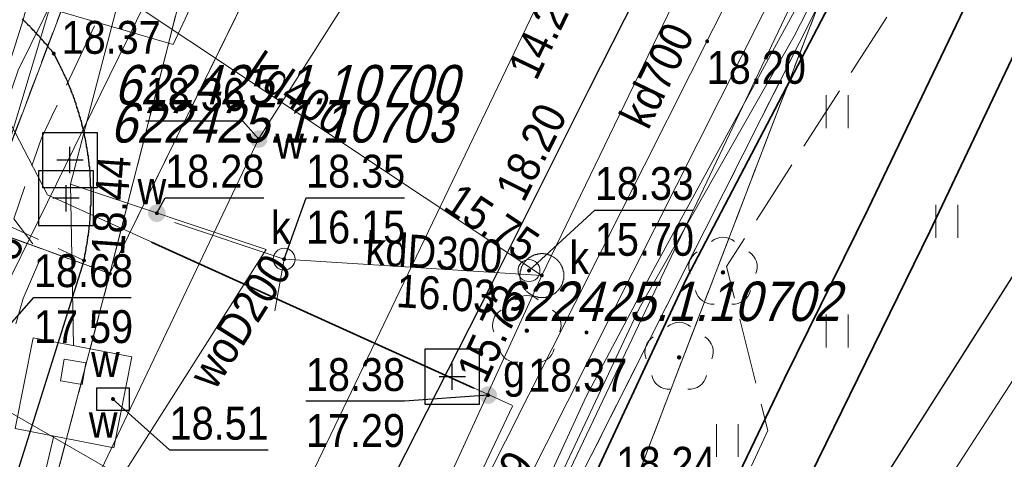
# Model space of a CAD drawing. Header units: metres. Extents: x 6530877 to 6534102, y 6042175 to 6045327.
# Tile 37 of 76: x 6532937 to 6532960, y 6044162 to 6044172. Entities that reach past the tile are written whole.
import ezdxf
from ezdxf.enums import TextEntityAlignment as Align

# ---------------------------------------------------------------- set-up
doc = ezdxf.new("R2010")
doc.units = ezdxf.units.M
doc.header["$MEASUREMENT"] = 0
for name, pattern in [('1.0_0.5', [1.5, 1, -0.5]), ('1.5_0.5', [2, 1.5, -0.5]), ('219-500', [0]), ('egug-500', [1, 0.5, -0.5])]:
    doc.linetypes.add(name, pattern=pattern)
doc.layers.get('0').update_dxf_attribs({"color": 2, "linetype": 'CONTINUOUS', "lineweight": 5})
for name, color, linetype in [('203-punkt graniczny', 7, 'CONTINUOUS'), ('218-kontur użytku gruntowego', 7, 'CONTINUOUS'), ('219-działka ewidencyjna', 7, 'CONTINUOUS'), ('chodnik', 7, 'CONTINUOUS'), ('drzewo liściaste', 7, 'CONTINUOUS'), ('jezdnia', 7, 'CONTINUOUS'), ('komora podziemna', 7, 'CONTINUOUS'), ('krawężnik', 7, 'CONTINUOUS'), ('obudowa ochronna przewodu', 7, 'CONTINUOUS'), ('ogrodzenie trwałe', 7, 'CONTINUOUS'), ('pikieta sztuczna', 7, 'CONTINUOUS'), ('pikieta sztuczna-Atr2', 7, 'CONTINUOUS'), ('przewód elektroenergetyczny podziemny', 7, 'CONTINUOUS'), ('przewód elektroenergetyczny podziemny - ob. projektowany', 7, 'CONTINUOUS'), ('przewód gazowy', 7, 'CONTINUOUS'), ('przewód kanalizacyjny', 7, 'CONTINUOUS'), ('przewód kanalizacyjny-Atr1', 7, 'CONTINUOUS'), ('przewód telekomunikacyjny podziemny', 7, 'CONTINUOUS'), ('przewód wodociągowy', 7, 'CONTINUOUS'), ('przewód wodociągowy-Atr1', 7, 'CONTINUOUS'), ('rzędna', 7, 'CONTINUOUS'), ('rzędna-Atr2', 7, 'CONTINUOUS'), ('rzędna-Atr3', 7, 'CONTINUOUS'), ('Szczegółowa osnowa geodezyjna pozioma', 7, 'CONTINUOUS'), ('Szczegółowa osnowa geodezyjna pozioma-Atr103', 7, 'CONTINUOUS'), ('trawnik', 7, 'CONTINUOUS'), ('właz do komory lub kanału - kwadratowy', 7, 'CONTINUOUS'), ('właz do komory lub kanału - kwadratowy-Atr17', 7, 'CONTINUOUS'), ('właz do komory lub kanału - okrągły', 7, 'CONTINUOUS'), ('właz do komory lub kanału - okrągły-Atr17', 7, 'CONTINUOUS'), ('właz do komory lub kanału - prostokątny', 7, 'CONTINUOUS'), ('właz do komory lub kanału - prostokątny-Atr17', 7, 'CONTINUOUS'), ('zasuwa lub zawór', 7, 'CONTINUOUS'), ('zasuwa lub zawór-Atr17', 7, 'CONTINUOUS')]:
    doc.layers.add(name, color=color, linetype=linetype)
doc.styles.get("Standard").update_dxf_attribs({"font": 'Working1250', "width": 0.75})
doc.linetypes.add('902-500', pattern='A,3.75,0,[1,ksztalty.shx,S=0.5,R=0,X=0,Y=0],3.75', length=7.5)

# ---------------------------------------------------------------- blocks, each defined once
blk = doc.blocks.new('203')
at = {"linetype": 'Continuous', "lineweight": 0}
h = blk.add_hatch(color=0, dxfattribs=at)
edge = h.paths.add_edge_path()
edge.add_arc((0, 0), 0.045, 0, 360)
blk = doc.blocks.new('PW01')
at = {"linetype": 'Continuous', "lineweight": 13}
h = blk.add_hatch(color=0, dxfattribs=at)
edge = h.paths.add_edge_path()
edge.add_arc((0, 0), 0.045, 0, 360)
blk = doc.blocks.new('OP021')
at = {"linetype": 'Continuous', "lineweight": 13}
h = blk.add_hatch(color=0, dxfattribs=at)
edge = h.paths.add_edge_path()
edge.add_arc((0, 0), 0.05, 0, 360)
at = {"color": 0, "linetype": 'Continuous', "lineweight": 13}
for centre, start, end in [((0, 0.4), 49.272, 130.728), ((-0.38, 0.124), 121.308, 202.548), ((0.38, 0.124), 337.452, 58.692), ((-0.235, -0.324), 193.221, 274.871), ((0.235, -0.324), 265.129, 346.779)]:
    blk.add_arc(centre, 0.4, start, end, dxfattribs=at)
blk = doc.blocks.new('SUPWP')
at = {"color": 0, "linetype": 'Continuous'}
blk.add_lwpolyline([(-0.375, -0.25), (0.375, -0.25), (0.375, 0.25), (-0.375, 0.25)], close=True, dxfattribs=at)
blk = doc.blocks.new('US22A')
at = {"color": 0, "linetype": 'Continuous', "lineweight": 0}
blk.add_lwpolyline([(-0.25, -0.25), (0.25, -0.25), (0.25, 0.25), (-0.25, 0.25)], close=True, dxfattribs=at)
blk = doc.blocks.new('US22')
at = {"color": 0, "linetype": 'Continuous', "lineweight": 13}
blk.add_circle((0, 0), 0.25, dxfattribs=at)
blk = doc.blocks.new('US25')
at = {"linetype": 'Continuous', "lineweight": 0}
h = blk.add_hatch(color=0, dxfattribs=at)
edge = h.paths.add_edge_path()
edge.add_arc((0, 0), 0.2, 0, 360)
blk = doc.blocks.new('TU04')
at = {"color": 0, "linetype": 'Continuous', "lineweight": 13}
for p, q in [((0, 0), (0, 0.75)), ((0.5, 0), (0.5, 0.75))]:
    blk.add_line(p, q, dxfattribs=at)
blk = doc.blocks.new('OSSP')
at = {"color": 0}
for p, q in [((-0.626, 0.625), (-0.626, -0.625)), ((-0.626, 0.625), (-0.626, -0.625)), ((0.624, 0.625), (-0.626, 0.625)), ((0.624, 0.625), (-0.626, 0.625)), ((0.624, -0.625), (0.624, 0.625)), ((0.624, -0.625), (0.624, 0.625)), ((0, -0.3), (0, 0.3)), ((0, -0.3), (0, 0.3)), ((0.3, 0), (-0.3, 0)), ((0.3, 0), (-0.3, 0)), ((-0.626, -0.625), (0.624, -0.625)), ((-0.626, -0.625), (0.624, -0.625))]:
    blk.add_line(p, q, dxfattribs=at)

msp = doc.modelspace()

# ---------------------------------------------------------------- linework, layer by layer
at = {"layer": '218-kontur użytku gruntowego', "color": 3, "linetype": 'egug-500', "lineweight": 18, "flags": 128}
for points in [[(6532939.43, 6044166.46), (6532950.42, 6044188.88)], [(6532950.42, 6044188.88), (6532939.43, 6044166.46)], [(6532942.16, 6044177.19), (6532939.43, 6044166.46)], [(6532939.43, 6044166.46), (6532942.16, 6044177.19)], [(6532939.19, 6044174.77), (6532936.46, 6044167.54)], [(6532936.46, 6044167.54), (6532939.19, 6044174.77)], [(6532955.57, 6044172.58), (6532943.1, 6044147.83)], [(6532943.1, 6044147.83), (6532955.57, 6044172.58)], [(6532945.84, 6044147.18), (6532955.57, 6044172.58)], [(6532955.57, 6044172.58), (6532945.84, 6044147.18)], [(6532936.46, 6044167.54), (6532939.43, 6044166.46)], [(6532939.43, 6044166.46), (6532936.46, 6044167.54)], [(6532939.43, 6044166.46), (6532908.53, 6044048.64)], [(6532908.53, 6044048.64), (6532939.43, 6044166.46)]]:
    msp.add_lwpolyline(points, dxfattribs=at)
at = {"layer": '219-działka ewidencyjna', "color": 3, "linetype": '219-500', "lineweight": 18, "flags": 128}
for points in [[(6532939.43, 6044166.46), (6532950.42, 6044188.88)], [(6532939.43, 6044166.46), (6532942.16, 6044177.19)], [(6532939.19, 6044174.77), (6532936.46, 6044167.54)], [(6532943.1, 6044147.83), (6532955.57, 6044172.58)], [(6532945.84, 6044147.18), (6532955.57, 6044172.58)], [(6532939.43, 6044166.46), (6532936.46, 6044167.54)], [(6532908.53, 6044048.64), (6532939.43, 6044166.46)]]:
    msp.add_lwpolyline(points, dxfattribs=at)
at = {"layer": 'chodnik', "color": 7, "linetype": '1.0_0.5', "lineweight": 18, "flags": 128}
for points in [[(6532916.26, 6044016.2), (6532912.05, 6044021.89), (6532911.4, 6044023.34), (6532912.27, 6044034.35), (6532913.21, 6044046.26), (6532918.02, 6044063.47), (6532921.56, 6044076.18), (6532926.39, 6044093.39), (6532927.15, 6044096.64), (6532928.16, 6044100.02), (6532928.45, 6044101.07), (6532933.27, 6044119.03), (6532936.58, 6044130.78), (6532938.18, 6044136.6), (6532939.13, 6044139.31), (6532943.2, 6044147.47), (6532943.65, 6044148.29), (6532944.09, 6044149.18), (6532950.01, 6044160.85), (6532952.57, 6044166.35), (6532955.81, 6044172.56), (6532956.66, 6044174.31), (6532964.69, 6044190.12)], [(6532950.35, 6044170.67), (6532948.11, 6044166.18), (6532942.31, 6044154.75), (6532941.98, 6044154.12), (6532938.06, 6044145.53), (6532934.99, 6044137.69), (6532931.91, 6044128.8)], [(6532935.53, 6044168.29), (6532938.84, 6044166.76)]]:
    msp.add_lwpolyline(points, dxfattribs=at)
at = {"layer": 'jezdnia', "color": 7, "linetype": '1.5_0.5', "lineweight": 18, "flags": 128}
msp.add_lwpolyline([(6533024.96, 6044081.83), (6533020.19, 6044084.8), (6533020.24, 6044084.89), (6533020.64, 6044085.72), (6533020.83, 6044086.27), (6533020.96, 6044087.04), (6533020.99, 6044087.7), (6533020.92, 6044088.4), (6533020.75, 6044089.12), (6533020.36, 6044089.91), (6533019.8, 6044090.76), (6533019.32, 6044091.23), (6533018.82, 6044091.67), (6533016.83, 6044092.93), (6533005.68, 6044099.97), (6532996.78, 6044105.58), (6532987.55, 6044111.41), (6532974.86, 6044119.37), (6532974.22, 6044119.7), (6532973.04, 6044119.99), (6532972.18, 6044120.03), (6532971.3, 6044119.84), (6532970.25, 6044119.51), (6532970.32, 6044119.38), (6532969.67, 6044119.01), (6532969.01, 6044118.5), (6532968.48, 6044117.88), (6532967.71, 6044116.66), (6532966.83, 6044115.27), (6532961.38, 6044118.72), (6532962.32, 6044120.26), (6532963.15, 6044121.61), (6532963.37, 6044122.22), (6532963.53, 6044122.77), (6532963.57, 6044123.62), (6532963.74, 6044123.63), (6532963.74, 6044124.33), (6532963.61, 6044125), (6532963.41, 6044125.53), (6532963.12, 6044126.09), (6532962.74, 6044126.61), (6532962.29, 6044127.03), (6532961.75, 6044127.47), (6532961.47, 6044127.67), (6532955.61, 6044131.41), (6532953.72, 6044132.6), (6532952.23, 6044133.62), (6532951.35, 6044134.4), (6532950.62, 6044135.14), (6532949.95, 6044136.01), (6532949.6, 6044136.64), (6532949.23, 6044137.57), (6532948.94, 6044138.57), (6532948.73, 6044139.57), (6532948.56, 6044140.58), (6532948.46, 6044141.69), (6532948.47, 6044146.27), (6532949.77, 6044150.48), (6532951.62, 6044153.22), (6532958.8, 6044164.51), (6532962.9, 6044170.97), (6532967.95, 6044178.89), (6532973.65, 6044187.84), (6532977.09, 6044193.29), (6532978.48, 6044195.42), (6532978.96, 6044196.18), (6532982.38, 6044193.96), (6532962.44, 6044162.85), (6532958.36, 6044156.07), (6532958.41, 6044154.75), (6532958.56, 6044150.75), (6532960.14, 6044145.78), (6532963.23, 6044142.39), (6532961.23, 6044142.7), (6532959.57, 6044142.04), (6532958.2, 6044140.86), (6532957.37, 6044139.34), (6532956.95, 6044137.28), (6532957.41, 6044135.58), (6532958.36, 6044134.42), (6532960.51, 6044132.96), (6532971.65, 6044126.06), (6532981.42, 6044120), (6532989.05, 6044115.2), (6532993.82, 6044112.22), (6533006.43, 6044104.24), (6533014.62, 6044099.08), (6533020.39, 6044095.45), (6533021.92, 6044094.47), (6533022.81, 6044094.09), (6533023.55, 6044093.93), (6533023.85, 6044093.91), (6533024.47, 6044093.88), (6533025.48, 6044093.97), (6533026.31, 6044094.28), (6533027.06, 6044094.74), (6533027.52, 6044095.09), (6533029.07, 6044097.57), (6533032.11, 6044102.44), (6533036.22, 6044099.78), (6533032.9, 6044094.47), (6533031.33, 6044091.93), (6533030.73, 6044090.94), (6533030.46, 6044090.09), (6533030.47, 6044089.27), (6533030.72, 6044088.55), (6533031.03, 6044088.08), (6533031.57, 6044087.61), (6533032.76, 6044086.87), (6533030.24, 6044082.56), (6533029.12, 6044083.16), (6533028.14, 6044083.35), (6533027.09, 6044083.3), (6533026.35, 6044083.03), (6533025.59, 6044082.52)], close=True, dxfattribs=at)
msp.add_lwpolyline([(6532950.35, 6044170.67), (6532948.11, 6044166.18), (6532942.31, 6044154.75), (6532941.98, 6044154.12), (6532938.06, 6044145.53), (6532934.99, 6044137.69), (6532931.91, 6044128.8)], dxfattribs=at)
at = {"layer": 'komora podziemna', "color": 34, "linetype": 'Continuous', "lineweight": 18, "flags": 128}
msp.add_lwpolyline([(6532949.57, 6044166.01), (6532949.56, 6044166.01), (6532949.56, 6044166), (6532949.55, 6044166), (6532949.54, 6044165.99), (6532949.53, 6044165.99), (6532949.52, 6044165.98), (6532949.51, 6044165.98), (6532949.51, 6044165.97), (6532949.5, 6044165.97), (6532949.49, 6044165.97), (6532949.48, 6044165.96), (6532949.47, 6044165.96), (6532949.46, 6044165.95), (6532949.45, 6044165.95), (6532949.44, 6044165.95), (6532949.44, 6044165.94), (6532949.43, 6044165.94), (6532949.42, 6044165.94), (6532949.41, 6044165.94), (6532949.41, 6044165.93), (6532949.4, 6044165.93), (6532949.39, 6044165.93), (6532949.38, 6044165.93), (6532949.37, 6044165.93), (6532949.36, 6044165.92), (6532949.35, 6044165.92), (6532949.34, 6044165.92), (6532949.33, 6044165.92), (6532949.32, 6044165.92), (6532949.31, 6044165.92), (6532949.3, 6044165.92), (6532949.29, 6044165.92), (6532949.28, 6044165.92), (6532949.27, 6044165.92), (6532949.26, 6044165.92), (6532949.25, 6044165.92), (6532949.24, 6044165.92), (6532949.23, 6044165.92), (6532949.22, 6044165.92), (6532949.21, 6044165.92), (6532949.2, 6044165.92), (6532949.19, 6044165.92), (6532949.18, 6044165.92), (6532949.18, 6044165.93), (6532949.17, 6044165.93), (6532949.16, 6044165.93), (6532949.15, 6044165.93), (6532949.14, 6044165.93), (6532949.13, 6044165.94), (6532949.12, 6044165.94), (6532949.11, 6044165.94), (6532949.1, 6044165.95), (6532949.09, 6044165.95), (6532949.08, 6044165.95), (6532949.08, 6044165.96), (6532949.07, 6044165.96), (6532949.06, 6044165.96), (6532949.06, 6044165.97), (6532949.05, 6044165.97), (6532949.04, 6044165.97), (6532949.03, 6044165.98), (6532949.02, 6044165.98), (6532949.02, 6044165.99), (6532949.01, 6044165.99), (6532949, 6044166), (6532948.99, 6044166), (6532948.99, 6044166.01), (6532948.98, 6044166.01), (6532948.97, 6044166.02), (6532948.96, 6044166.02), (6532948.96, 6044166.03), (6532948.95, 6044166.03), (6532948.95, 6044166.04), (6532948.94, 6044166.04), (6532948.94, 6044166.05), (6532948.93, 6044166.05), (6532948.93, 6044166.06), (6532948.92, 6044166.06), (6532948.91, 6044166.07), (6532948.9, 6044166.08), (6532948.9, 6044166.09), (6532948.89, 6044166.09), (6532948.89, 6044166.1), (6532948.88, 6044166.1), (6532948.88, 6044166.11), (6532948.87, 6044166.12), (6532948.87, 6044166.13), (6532948.86, 6044166.13), (6532948.86, 6044166.14), (6532948.85, 6044166.14), (6532948.85, 6044166.15), (6532948.84, 6044166.16), (6532948.84, 6044166.17), (6532948.83, 6044166.18), (6532948.83, 6044166.19), (6532948.82, 6044166.2), (6532948.82, 6044166.21), (6532948.82, 6044166.22), (6532948.81, 6044166.22), (6532948.81, 6044166.23), (6532948.81, 6044166.24), (6532948.8, 6044166.24), (6532948.8, 6044166.25), (6532948.8, 6044166.26), (6532948.8, 6044166.27), (6532948.79, 6044166.27), (6532948.79, 6044166.28), (6532948.79, 6044166.29), (6532948.79, 6044166.3), (6532948.79, 6044166.31), (6532948.78, 6044166.31), (6532948.78, 6044166.32), (6532948.78, 6044166.33), (6532948.78, 6044166.34), (6532948.78, 6044166.35), (6532948.78, 6044166.36), (6532948.78, 6044166.37), (6532948.77, 6044166.38), (6532948.77, 6044166.39), (6532948.77, 6044166.4), (6532948.77, 6044166.41), (6532948.77, 6044166.42), (6532948.77, 6044166.43), (6532948.77, 6044166.44), (6532948.77, 6044166.45), (6532948.77, 6044166.46), (6532948.78, 6044166.46), (6532948.78, 6044166.47), (6532948.78, 6044166.48), (6532948.78, 6044166.49), (6532948.78, 6044166.5), (6532948.78, 6044166.51), (6532948.78, 6044166.52), (6532948.79, 6044166.53), (6532948.79, 6044166.54), (6532948.79, 6044166.55), (6532948.79, 6044166.56), (6532948.8, 6044166.57), (6532948.8, 6044166.58), (6532948.8, 6044166.59), (6532948.81, 6044166.59), (6532948.81, 6044166.6), (6532948.81, 6044166.61), (6532948.81, 6044166.62), (6532948.82, 6044166.62), (6532948.82, 6044166.63), (6532948.83, 6044166.64), (6532948.83, 6044166.65), (6532948.84, 6044166.66), (6532948.84, 6044166.67), (6532948.85, 6044166.68), (6532948.85, 6044166.69), (6532948.86, 6044166.69), (6532948.86, 6044166.7), (6532948.87, 6044166.71), (6532948.88, 6044166.72), (6532948.88, 6044166.73), (6532948.89, 6044166.73), (6532948.89, 6044166.74), (6532948.9, 6044166.74), (6532948.9, 6044166.75), (6532948.91, 6044166.76), (6532948.92, 6044166.77), (6532948.93, 6044166.78), (6532948.94, 6044166.79), (6532948.95, 6044166.8), (6532948.96, 6044166.8), (6532948.96, 6044166.81), (6532948.97, 6044166.81), (6532948.97, 6044166.82), (6532948.98, 6044166.82), (6532948.99, 6044166.83), (6532949, 6044166.83), (6532949, 6044166.84), (6532949.01, 6044166.84), (6532949.02, 6044166.84), (6532949.02, 6044166.85), (6532949.03, 6044166.85), (6532949.04, 6044166.86), (6532949.05, 6044166.86), (6532949.05, 6044166.87), (6532949.06, 6044166.87), (6532949.07, 6044166.87), (6532949.08, 6044166.88), (6532949.09, 6044166.88), (6532949.1, 6044166.88), (6532949.1, 6044166.89), (6532949.11, 6044166.89), (6532949.12, 6044166.89), (6532949.13, 6044166.9), (6532949.14, 6044166.9), (6532949.15, 6044166.9), (6532949.16, 6044166.9), (6532949.17, 6044166.9), (6532949.17, 6044166.91), (6532949.18, 6044166.91), (6532949.19, 6044166.91), (6532949.2, 6044166.91), (6532949.21, 6044166.91), (6532949.22, 6044166.91), (6532949.23, 6044166.91), (6532949.24, 6044166.91), (6532949.24, 6044166.92), (6532949.25, 6044166.92), (6532949.26, 6044166.92), (6532949.27, 6044166.92), (6532949.28, 6044166.92), (6532949.29, 6044166.92), (6532949.3, 6044166.92), (6532949.31, 6044166.92), (6532949.31, 6044166.91), (6532949.32, 6044166.91), (6532949.33, 6044166.91), (6532949.34, 6044166.91), (6532949.35, 6044166.91), (6532949.36, 6044166.91), (6532949.37, 6044166.91), (6532949.38, 6044166.9), (6532949.39, 6044166.9), (6532949.4, 6044166.9), (6532949.41, 6044166.9), (6532949.42, 6044166.89), (6532949.43, 6044166.89), (6532949.44, 6044166.89), (6532949.45, 6044166.88), (6532949.46, 6044166.88), (6532949.47, 6044166.88), (6532949.48, 6044166.87), (6532949.49, 6044166.87), (6532949.49, 6044166.86), (6532949.5, 6044166.86), (6532949.51, 6044166.86), (6532949.52, 6044166.85), (6532949.53, 6044166.85), (6532949.53, 6044166.84), (6532949.54, 6044166.84), (6532949.55, 6044166.83), (6532949.56, 6044166.83), (6532949.56, 6044166.82), (6532949.57, 6044166.82), (6532949.57, 6044166.81), (6532949.58, 6044166.81), (6532949.59, 6044166.8), (6532949.6, 6044166.8), (6532949.6, 6044166.79), (6532949.61, 6044166.79), (6532949.61, 6044166.78), (6532949.62, 6044166.78), (6532949.62, 6044166.77), (6532949.63, 6044166.77), (6532949.63, 6044166.76), (6532949.64, 6044166.76), (6532949.64, 6044166.75), (6532949.65, 6044166.75), (6532949.65, 6044166.74), (6532949.66, 6044166.74), (6532949.66, 6044166.73), (6532949.67, 6044166.73), (6532949.67, 6044166.72), (6532949.68, 6044166.71), (6532949.68, 6044166.7), (6532949.69, 6044166.7), (6532949.69, 6044166.69), (6532949.7, 6044166.68), (6532949.7, 6044166.67), (6532949.71, 6044166.66), (6532949.71, 6044166.65), (6532949.72, 6044166.65), (6532949.72, 6044166.64), (6532949.73, 6044166.63), (6532949.73, 6044166.62), (6532949.73, 6044166.61), (6532949.74, 6044166.61), (6532949.74, 6044166.6), (6532949.74, 6044166.59), (6532949.74, 6044166.58), (6532949.75, 6044166.58), (6532949.75, 6044166.57), (6532949.75, 6044166.56), (6532949.75, 6044166.55), (6532949.76, 6044166.55), (6532949.76, 6044166.54), (6532949.76, 6044166.53), (6532949.76, 6044166.52), (6532949.76, 6044166.51), (6532949.77, 6044166.5), (6532949.77, 6044166.49), (6532949.77, 6044166.48), (6532949.77, 6044166.47), (6532949.77, 6044166.46), (6532949.77, 6044166.45), (6532949.77, 6044166.44), (6532949.77, 6044166.43), (6532949.77, 6044166.42), (6532949.77, 6044166.41), (6532949.77, 6044166.4), (6532949.77, 6044166.39), (6532949.77, 6044166.38), (6532949.77, 6044166.37), (6532949.77, 6044166.36), (6532949.77, 6044166.35), (6532949.77, 6044166.34), (6532949.77, 6044166.33), (6532949.76, 6044166.32), (6532949.76, 6044166.31), (6532949.76, 6044166.3), (6532949.76, 6044166.29), (6532949.75, 6044166.28), (6532949.75, 6044166.27), (6532949.75, 6044166.26), (6532949.74, 6044166.25), (6532949.74, 6044166.24), (6532949.74, 6044166.23), (6532949.73, 6044166.22), (6532949.73, 6044166.21), (6532949.73, 6044166.2), (6532949.72, 6044166.2), (6532949.72, 6044166.19), (6532949.71, 6044166.18), (6532949.71, 6044166.17), (6532949.71, 6044166.16), (6532949.7, 6044166.16), (6532949.7, 6044166.15), (6532949.69, 6044166.14), (6532949.68, 6044166.13), (6532949.68, 6044166.12), (6532949.67, 6044166.12), (6532949.67, 6044166.11), (6532949.66, 6044166.1), (6532949.65, 6044166.09), (6532949.65, 6044166.08), (6532949.64, 6044166.08), (6532949.64, 6044166.07), (6532949.63, 6044166.07), (6532949.63, 6044166.06), (6532949.62, 6044166.06), (6532949.61, 6044166.05), (6532949.61, 6044166.04), (6532949.6, 6044166.04), (6532949.6, 6044166.03), (6532949.59, 6044166.03), (6532949.58, 6044166.02)], close=True, dxfattribs=at)
at = {"layer": 'krawężnik', "color": 7, "linetype": 'Continuous', "lineweight": 25, "flags": 128}
for points in [[(6532950.35, 6044170.67), (6532954.65, 6044179.16), (6532955.2, 6044180.32), (6532959.09, 6044188.05), (6532961.42, 6044192.94), (6532967.27, 6044204.1), (6532968.16, 6044206.14)], [(6532978.96, 6044196.18), (6532978.48, 6044195.42), (6532977.09, 6044193.29), (6532973.65, 6044187.84), (6532967.95, 6044178.89), (6532962.9, 6044170.97), (6532958.8, 6044164.51), (6532951.62, 6044153.22)], [(6532938.15, 6044171.48), (6532938.14, 6044171.5), (6532938.12, 6044171.52), (6532938.11, 6044171.54), (6532938.09, 6044171.56), (6532938.07, 6044171.57), (6532938.06, 6044171.59), (6532938.04, 6044171.61), (6532938.03, 6044171.63), (6532938.01, 6044171.65), (6532938, 6044171.67), (6532937.98, 6044171.69), (6532937.97, 6044171.7), (6532937.95, 6044171.72), (6532937.93, 6044171.74), (6532937.92, 6044171.76), (6532937.9, 6044171.78), (6532937.89, 6044171.8), (6532937.87, 6044171.81), (6532937.85, 6044171.83), (6532937.84, 6044171.85), (6532937.82, 6044171.87), (6532937.81, 6044171.89), (6532937.79, 6044171.9), (6532937.77, 6044171.92), (6532937.76, 6044171.94), (6532937.74, 6044171.96), (6532937.72, 6044171.97), (6532937.71, 6044171.99), (6532937.69, 6044172.01), (6532937.67, 6044172.03), (6532937.66, 6044172.04), (6532937.64, 6044172.06), (6532937.62, 6044172.08), (6532937.61, 6044172.1), (6532937.59, 6044172.11), (6532937.57, 6044172.13), (6532937.55, 6044172.15), (6532937.54, 6044172.17), (6532937.52, 6044172.18), (6532937.5, 6044172.2), (6532937.49, 6044172.22), (6532937.47, 6044172.23), (6532937.45, 6044172.25), (6532937.43, 6044172.27)], [(6532938.84, 6044166.76), (6532938.84, 6044166.79), (6532938.85, 6044166.81), (6532938.85, 6044166.83), (6532938.86, 6044166.85), (6532938.86, 6044166.88), (6532938.86, 6044166.9), (6532938.87, 6044166.92), (6532938.87, 6044166.95), (6532938.88, 6044166.97), (6532938.88, 6044166.99), (6532938.89, 6044167.01), (6532938.89, 6044167.04), (6532938.89, 6044167.06), (6532938.9, 6044167.08), (6532938.9, 6044167.1), (6532938.91, 6044167.13), (6532938.91, 6044167.15), (6532938.91, 6044167.17), (6532938.92, 6044167.19), (6532938.92, 6044167.22), (6532938.92, 6044167.24), (6532938.93, 6044167.26), (6532938.93, 6044167.29), (6532938.93, 6044167.31), (6532938.94, 6044167.33), (6532938.94, 6044167.35), (6532938.94, 6044167.38), (6532938.95, 6044167.4), (6532938.95, 6044167.42), (6532938.95, 6044167.45), (6532938.96, 6044167.47), (6532938.96, 6044167.49), (6532938.96, 6044167.52), (6532938.96, 6044167.54), (6532938.97, 6044167.56), (6532938.97, 6044167.58), (6532938.97, 6044167.61), (6532938.97, 6044167.63), (6532938.97, 6044167.65), (6532938.98, 6044167.68), (6532938.98, 6044167.7), (6532938.98, 6044167.72), (6532938.98, 6044167.74), (6532938.98, 6044167.77), (6532938.98, 6044167.79), (6532938.99, 6044167.81), (6532938.99, 6044167.84), (6532938.99, 6044167.86), (6532938.99, 6044167.88), (6532938.99, 6044167.91), (6532938.99, 6044167.93), (6532938.99, 6044167.95), (6532938.99, 6044167.98), (6532938.99, 6044168), (6532939, 6044168.02), (6532939, 6044168.04), (6532939, 6044168.07), (6532939, 6044168.09), (6532939, 6044168.11), (6532939, 6044168.14), (6532939, 6044168.16), (6532939, 6044168.18), (6532939, 6044168.21), (6532939, 6044168.23), (6532939, 6044168.25), (6532939, 6044168.28), (6532939, 6044168.3), (6532939, 6044168.32), (6532939, 6044168.34), (6532939, 6044168.37), (6532939, 6044168.39), (6532939, 6044168.41), (6532939, 6044168.44), (6532938.99, 6044168.46), (6532938.99, 6044168.48), (6532938.99, 6044168.51), (6532938.99, 6044168.53), (6532938.99, 6044168.55), (6532938.99, 6044168.57), (6532938.99, 6044168.6), (6532938.99, 6044168.62), (6532938.99, 6044168.64), (6532938.98, 6044168.67), (6532938.98, 6044168.69), (6532938.98, 6044168.71), (6532938.98, 6044168.74), (6532938.98, 6044168.76), (6532938.98, 6044168.78), (6532938.97, 6044168.8), (6532938.97, 6044168.83), (6532938.97, 6044168.85), (6532938.97, 6044168.87), (6532938.97, 6044168.9), (6532938.96, 6044168.92), (6532938.96, 6044168.94), (6532938.96, 6044168.97), (6532938.96, 6044168.99), (6532938.95, 6044169.01), (6532938.95, 6044169.03), (6532938.95, 6044169.06), (6532938.94, 6044169.08), (6532938.94, 6044169.1), (6532938.94, 6044169.13), (6532938.94, 6044169.15), (6532938.93, 6044169.17), (6532938.93, 6044169.19), (6532938.93, 6044169.22), (6532938.92, 6044169.24), (6532938.92, 6044169.26), (6532938.91, 6044169.29), (6532938.91, 6044169.31), (6532938.91, 6044169.33), (6532938.9, 6044169.35), (6532938.9, 6044169.38), (6532938.9, 6044169.4), (6532938.89, 6044169.42), (6532938.89, 6044169.44), (6532938.88, 6044169.47), (6532938.88, 6044169.49), (6532938.87, 6044169.51), (6532938.87, 6044169.54), (6532938.86, 6044169.56), (6532938.86, 6044169.58), (6532938.86, 6044169.6), (6532938.85, 6044169.63), (6532938.85, 6044169.65), (6532938.84, 6044169.67), (6532938.84, 6044169.69), (6532938.83, 6044169.72), (6532938.83, 6044169.74), (6532938.82, 6044169.76), (6532938.81, 6044169.78), (6532938.81, 6044169.81), (6532938.8, 6044169.83), (6532938.8, 6044169.85), (6532938.79, 6044169.87), (6532938.79, 6044169.9), (6532938.78, 6044169.92), (6532938.78, 6044169.94), (6532938.77, 6044169.96), (6532938.76, 6044169.98), (6532938.76, 6044170.01), (6532938.75, 6044170.03), (6532938.74, 6044170.05), (6532938.74, 6044170.07), (6532938.73, 6044170.1), (6532938.73, 6044170.12), (6532938.72, 6044170.14), (6532938.71, 6044170.16), (6532938.71, 6044170.18), (6532938.7, 6044170.21), (6532938.69, 6044170.23), (6532938.68, 6044170.25), (6532938.68, 6044170.27), (6532938.67, 6044170.29), (6532938.66, 6044170.32), (6532938.66, 6044170.34), (6532938.65, 6044170.36), (6532938.64, 6044170.38), (6532938.63, 6044170.4), (6532938.63, 6044170.42), (6532938.62, 6044170.45), (6532938.61, 6044170.47), (6532938.6, 6044170.49), (6532938.6, 6044170.51), (6532938.59, 6044170.53), (6532938.58, 6044170.55), (6532938.57, 6044170.58), (6532938.56, 6044170.6), (6532938.55, 6044170.62), (6532938.55, 6044170.64), (6532938.54, 6044170.66), (6532938.53, 6044170.68), (6532938.52, 6044170.71), (6532938.51, 6044170.73), (6532938.5, 6044170.75), (6532938.49, 6044170.77), (6532938.49, 6044170.79), (6532938.48, 6044170.81), (6532938.47, 6044170.83), (6532938.46, 6044170.85), (6532938.45, 6044170.88), (6532938.44, 6044170.9), (6532938.43, 6044170.92), (6532938.42, 6044170.94), (6532938.41, 6044170.96), (6532938.4, 6044170.98), (6532938.39, 6044171), (6532938.38, 6044171.02), (6532938.37, 6044171.04), (6532938.36, 6044171.07), (6532938.35, 6044171.09), (6532938.34, 6044171.11), (6532938.33, 6044171.13), (6532938.32, 6044171.15), (6532938.31, 6044171.17), (6532938.3, 6044171.19), (6532938.29, 6044171.21), (6532938.28, 6044171.23), (6532938.27, 6044171.25), (6532938.26, 6044171.27), (6532938.25, 6044171.29), (6532938.24, 6044171.31), (6532938.23, 6044171.33), (6532938.22, 6044171.35), (6532938.21, 6044171.37), (6532938.2, 6044171.39), (6532938.19, 6044171.41), (6532938.18, 6044171.43), (6532938.16, 6044171.46), (6532938.15, 6044171.48)], [(6532931.91, 6044128.8), (6532934.99, 6044137.69), (6532938.06, 6044145.53), (6532941.98, 6044154.12), (6532942.31, 6044154.75), (6532948.11, 6044166.18), (6532950.35, 6044170.67)], [(6532924.55, 6044121.45), (6532925.06, 6044123.31), (6532926.39, 6044127.98), (6532926.89, 6044129.81), (6532928.7, 6044135.87), (6532930.73, 6044142.58), (6532931.81, 6044146.12), (6532934.04, 6044153.05), (6532935.91, 6044158.14), (6532937.09, 6044161.18), (6532938.84, 6044166.76)]]:
    msp.add_lwpolyline(points, dxfattribs=at)
at = {"layer": 'obudowa ochronna przewodu', "color": 7, "linetype": 'Continuous', "lineweight": 35, "flags": 128}
msp.add_lwpolyline([(6532950.74, 6044121.1), (6532953.41, 6044115.1), (6532954.45, 6044116.74), (6532953.97, 6044117.8), (6532946.83, 6044133.99), (6532944.51, 6044139.33), (6532946.11, 6044142.55), (6532949.48, 6044149.47), (6532952.41, 6044155.34), (6532953.94, 6044158.69), (6532954.47, 6044159.97), (6532958.11, 6044167.42), (6532962.27, 6044176.19), (6532964.77, 6044181.38), (6532963.36, 6044181.95), (6532959.59, 6044173.96), (6532956.71, 6044167.94), (6532954.8, 6044164.07), (6532951.29, 6044156.73), (6532944.99, 6044143.79), (6532942.7, 6044139.15), (6532947, 6044129.62)], close=True, dxfattribs=at)
msp.add_lwpolyline([(6532940.38, 6044167.18), (6532947.72, 6044163.85)], dxfattribs=at)
at = {"layer": 'ogrodzenie trwałe', "color": 7, "linetype": '902-500', "lineweight": 35, "flags": 128}
msp.add_lwpolyline([(6532944.09, 6044149.18), (6532950.01, 6044160.85), (6532952.57, 6044166.35), (6532955.81, 6044172.56), (6532956.66, 6044174.31), (6532964.69, 6044190.12), (6532971.06, 6044202.61), (6532981.24, 6044222.72)], dxfattribs=at)
at = {"layer": 'przewód elektroenergetyczny podziemny', "color": 1, "linetype": 'Continuous', "lineweight": 18, "flags": 128}
for points in [[(6532945.71, 6044153.68), (6532950.28, 6044163.66), (6532951.81, 6044166.54), (6532956.3, 6044174.78), (6532977.62, 6044217.61), (6532983.68, 6044229.51), (6532987.42, 6044237.07), (6532990.48, 6044243.41), (6532995.79, 6044253.25), (6532997.12, 6044255.73), (6532999.39, 6044260.82), (6533000.04, 6044261.9), (6533000.48, 6044262.29), (6533000.98, 6044262.57), (6533001.27, 6044262.67), (6533001.42, 6044262.73)], [(6532935.02, 6044126.15), (6532932.35, 6044127.04), (6532926.74, 6044129.61), (6532926.44, 6044129.89), (6532926.37, 6044130.15), (6532926.51, 6044131.08), (6532928.2, 6044138.4), (6532929.99, 6044143.82), (6532930.99, 6044146.93), (6532934.58, 6044157.09), (6532935.75, 6044161.21), (6532936.36, 6044165.38), (6532936.48, 6044168.09), (6532936.87, 6044169.73), (6532937.34, 6044171.1), (6532939.63, 6044175.76), (6532941.39, 6044179.46), (6532950.29, 6044200.56), (6532952.01, 6044204.52), (6532953.51, 6044207.22)], [(6532945.71, 6044153.68), (6532947.13, 6044156.37), (6532951.5, 6044165.68), (6532955.02, 6044171.88), (6532957.43, 6044176.58), (6532958.48, 6044178.73)]]:
    msp.add_lwpolyline(points, dxfattribs=at)
at = {"layer": 'przewód elektroenergetyczny podziemny - ob. projektowany', "color": 1, "linetype": '1.5_0.5', "lineweight": 18, "flags": 128}
for points in [[(6533076.29, 6044263.94), (6533074.94, 6044264.8), (6533074.57, 6044264.21), (6533069.9, 6044267), (6533068.96, 6044268.06), (6533063.97, 6044270.83), (6533055.65, 6044276.33), (6533054.3, 6044276.37), (6533050.46, 6044278.99), (6533048.88, 6044280.07), (6533045.28, 6044282.53), (6533036.8, 6044288.98), (6533033.02, 6044291.67), (6533024.92, 6044278.65), (6533011.95, 6044257.33), (6533005.79, 6044260.23), (6532998.89, 6044263.55), (6532995.98, 6044257.61), (6532995.45, 6044256.56), (6532994.66, 6044255.01), (6532996.71, 6044253.53), (6532992.85, 6044245.93), (6532978.59, 6044217.89), (6532968.2, 6044197.45), (6532961.86, 6044184.96), (6532950.6, 6044189.54), (6532947.87, 6044190.84), (6532945.07, 6044184.89), (6532944.4, 6044183.43), (6532938.1, 6044170.04), (6532937.87, 6044169.55), (6532937.24, 6044167.71), (6532937.88, 6044166.87), (6532937.45, 6044165.89), (6532936.58, 6044162.88), (6532933.71, 6044163.09), (6532928.73, 6044149.52), (6532924.63, 6044138.24), (6532924.25, 6044137.21), (6532922.25, 6044131.69), (6532921.18, 6044128.75), (6532937.51, 6044123.05), (6532938.69, 6044123.44), (6532940.84, 6044122.34)], [(6532998.67, 6044238.33), (6532989.1, 6044223.07), (6532979.53, 6044207.77), (6532960.33, 6044177.29), (6532953.48, 6044166.62), (6532954.42, 6044162.88), (6532948.98, 6044151.14)]]:
    msp.add_lwpolyline(points, dxfattribs=at)
at = {"layer": 'przewód gazowy', "color": 52, "linetype": 'Continuous', "lineweight": 18, "flags": 128}
for points in [[(6532921.91, 6044118.07), (6532929.71, 6044144.76), (6532938.05, 6044172.51), (6532940.87, 6044171.69), (6532949.84, 6044190.9), (6532970.21, 6044232.92), (6532971.74, 6044234.22), (6532985.06, 6044261.22), (6532988.66, 6044269), (6532984.62, 6044272.86), (6532986.44, 6044277.21)], [(6532884.12, 6044198.6), (6532888.4, 6044196.69), (6532895.69, 6044192.7), (6532909.3, 6044185.92), (6532929.48, 6044176.06), (6532935.61, 6044172), (6532936.62, 6044170.93), (6532938.01, 6044168.26), (6532948.6, 6044163.45)], [(6532941.31, 6044148.01), (6532948.6, 6044163.44)]]:
    msp.add_lwpolyline(points, dxfattribs=at)
at = {"layer": 'przewód kanalizacyjny', "color": 34, "linetype": 'Continuous', "lineweight": 18, "flags": 128}
for points in [[(6532926.76, 6044126.24), (6532936.66, 6044146.55), (6532949.66, 6044173.63), (6532976.03, 6044227.59), (6532993.16, 6044260.68), (6532999.52, 6044273.29)], [(6532949.27, 6044166.42), (6532933.2, 6044177.13), (6532883.19, 6044201.82), (6532882.52, 6044204.65)], [(6532963.72, 6044196.32), (6532959.85, 6044188.34), (6532949.27, 6044166.42), (6532943.87, 6044154.62), (6532928.62, 6044121.27)], [(6532953.54, 6044154.06), (6532953.87, 6044154.55), (6532969.74, 6044179.07), (6532970.06, 6044179.57)], [(6532943.4, 6044166.79), (6532940.9, 6044167.63)], [(6532949.27, 6044166.42), (6532943.4, 6044166.79), (6532943.19, 6044165.61)]]:
    msp.add_lwpolyline(points, dxfattribs=at)
at = {"layer": 'przewód telekomunikacyjny podziemny', "color": 30, "linetype": 'Continuous', "lineweight": 18, "flags": 128}
for points in [[(6532998.21, 6044260.91), (6532997.84, 6044259.74), (6532957.75, 6044178.98), (6532957.28, 6044178.29), (6532945.42, 6044154.72), (6532938.08, 6044139.43), (6532927.44, 6044099.18)], [(6532947.15, 6044160.46), (6532947.92, 6044161.6), (6532956.34, 6044178.35), (6532963.24, 6044192.2), (6532967.27, 6044199.53), (6532967.69, 6044200.42), (6532969.57, 6044203.75), (6532970.92, 6044205.37)], [(6532955.82, 6044204.43), (6532935.98, 6044163.97), (6532931.22, 6044147.36), (6532930.68, 6044147.09)], [(6532966.43, 6044199.43), (6532967.27, 6044198.87), (6532967.48, 6044198.44), (6532964.6, 6044192.45), (6532960.87, 6044185.06), (6532944.45, 6044150.49), (6532938.9, 6044139.14), (6532931.04, 6044112.14), (6532927.04, 6044097.82)], [(6532946.75, 6044157.77), (6532935.98, 6044163.97)]]:
    msp.add_lwpolyline(points, dxfattribs=at)
at = {"layer": 'przewód wodociągowy', "color": 5, "linetype": 'Continuous', "lineweight": 18, "flags": 128}
for points in [[(6532938.6, 6044164.82), (6532938.53, 6044168.5), (6532940.61, 6044176.47), (6532940.36, 6044177.24), (6532939.65, 6044178.93), (6532938.68, 6044180.04), (6532937.61, 6044181.24), (6532912.71, 6044193.22), (6532837.18, 6044231.68), (6532813.81, 6044242.3), (6532804.34, 6044245.54), (6532777.48, 6044256.68), (6532774.63, 6044257.9), (6532726.38, 6044283.63), (6532692.68, 6044302.01), (6532683.43, 6044306.88), (6532677.72, 6044309.95), (6532634.51, 6044333.15), (6532602.33, 6044350.05)], [(6532938.94, 6044176.75), (6532937.66, 6044173.04), (6532937.45, 6044172.25), (6532931.42, 6044153.1), (6532925.79, 6044134.09), (6532917.65, 6044105.61), (6532918.62, 6044098.88), (6532909.14, 6044058.75), (6532906.89, 6044023.66), (6532907.05, 6044017.75), (6532906.43, 6044015.85)], [(6532934.69, 6044152.09), (6532938.18, 6044159.78), (6532942.82, 6044169.54), (6532945.46, 6044173.7)], [(6532938.77, 6044160.36), (6532942.99, 6044167.01), (6532938.53, 6044168.5)], [(6532939.59, 6044139.83), (6532937.97, 6044140.84), (6532936.38, 6044142.41), (6532935.52, 6044143.83), (6532934.94, 6044145.59), (6532934.63, 6044147.15), (6532934.99, 6044148.82), (6532937.65, 6044160.64), (6532938.15, 6044162.76)]]:
    msp.add_lwpolyline(points, dxfattribs=at)
msp.add_lwpolyline([(6532937.68, 6044165), (6532939.93, 6044164.56), (6532939.52, 6044162.49), (6532937.27, 6044162.93)], close=True, dxfattribs=at)
at = {"layer": 'rzędna-Atr2', "color": 7, "flags": 128}
for points in [[(6532942.82, 6044169.53), (6532942.46, 6044169.94), (6532940.247, 6044169.94)], [(6532940.5, 6044167.84), (6532940.69, 6044168.19), (6532942.935, 6044168.19)], [(6532943.4, 6044166.79), (6532943.9, 6044168.19), (6532946.145, 6044168.19)], [(6532948.98, 6044166.53), (6532950.48, 6044167.91), (6532952.725, 6044167.91)], [(6532935.98, 6044163.97), (6532937.7, 6044165.92), (6532939.913, 6044165.92)], [(6532939.5, 6044163.6), (6532940.79, 6044162.44), (6532943.035, 6044162.44)], [(6532948.05, 6044163.69), (6532946.14, 6044163.55), (6532943.895, 6044163.55)]]:
    msp.add_lwpolyline(points, dxfattribs=at)
at = {"layer": 'trawnik', "color": 7, "linetype": '1.0_0.5', "lineweight": 18, "flags": 128}
msp.add_lwpolyline([(6532971.06, 6044202.61), (6532964.69, 6044190.12), (6532956.66, 6044174.31), (6532955.81, 6044172.56), (6532952.57, 6044166.35), (6532950.01, 6044160.85), (6532944.15, 6044149.28), (6532946.5, 6044148.18), (6532949.77, 6044150.48), (6532951.62, 6044153.22), (6532958.8, 6044164.51), (6532962.9, 6044170.97), (6532967.95, 6044178.89), (6532973.65, 6044187.84), (6532977.09, 6044193.29), (6532978.48, 6044195.42), (6532978.96, 6044196.18), (6532979.1, 6044197.18), (6532975.29, 6044202.03), (6532975.25, 6044203.59), (6532972.36, 6044205.22)], close=True, dxfattribs=at)

# ---------------------------------------------------------------- block references
at = {"layer": '203-punkt graniczny', "color": 3, "linetype": 'Continuous', "lineweight": 18}
msp.add_blockref('203', (6532939.43, 6044166.46), dxfattribs=at)
at = {"layer": 'drzewo liściaste', "color": 94, "linetype": 'Continuous', "lineweight": 18}
for p in [(6532953.4, 6044166.49), (6532948.93, 6044165.16), (6532952.4, 6044164.55)]:
    msp.add_blockref('OP021', p, dxfattribs=at)
at = {"layer": 'pikieta sztuczna', "color": 7, "linetype": 'Continuous', "lineweight": 13}
for p in [(6532953.04, 6044171.76), (6532938.15, 6044171.48), (6532938.84, 6044166.76), (6532948.11, 6044166.18), (6532950.29, 6044165.12)]:
    msp.add_blockref('PW01', p, dxfattribs=at)
at = {"layer": 'rzędna', "color": 5, "linetype": 'Continuous', "lineweight": 18}
for p, rotation in [((6532942.82, 6044169.53), 58.459), ((6532940.5, 6044167.84), 342.3049999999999)]:
    msp.add_blockref('PW01', p, dxfattribs=dict(at, rotation=rotation))
at = {"layer": 'rzędna', "color": 34, "linetype": 'Continuous', "lineweight": 18}
for p in [(6532943.4, 6044166.79), (6532948.98, 6044166.53)]:
    msp.add_blockref('PW01', p, dxfattribs=at)
for rotation in [327.098, 244.244, 245.233, 176.331]:
    msp.add_blockref('PW01', (6532949.27, 6044166.42), dxfattribs=dict(at, rotation=rotation))
at = {"layer": 'rzędna', "color": 5, "linetype": 'Continuous', "lineweight": 18}
msp.add_blockref('PW01', (6532939.5, 6044163.6), dxfattribs=at)
at = {"layer": 'rzędna', "color": 52, "linetype": 'Continuous', "lineweight": 18, "rotation": 336.103}
msp.add_blockref('PW01', (6532948.05, 6044163.69), dxfattribs=at)
at = {"layer": 'Szczegółowa osnowa geodezyjna pozioma', "color": 7, "linetype": 'Continuous', "lineweight": 18}
for p in [(6532938.52, 6044169.05), (6532938.43, 6044168.18), (6532947.23, 6044164.11)]:
    msp.add_blockref('OSSP', p, dxfattribs=at)
at = {"layer": 'trawnik', "color": 7, "linetype": 'Continuous', "lineweight": 18}
for p in [(6532955.749, 6044169.779), (6532958.249, 6044167.279), (6532955.749, 6044164.779), (6532953.249, 6044162.279)]:
    msp.add_blockref('TU04', p, dxfattribs=at)
at = {"layer": 'właz do komory lub kanału - kwadratowy', "color": 7, "linetype": 'Continuous', "lineweight": 18, "rotation": 350.276}
msp.add_blockref('US22A', (6532938.59, 6044164.22), dxfattribs=at)
at = {"layer": 'właz do komory lub kanału - okrągły', "color": 7, "linetype": 'Continuous', "lineweight": 18}
for p in [(6532943.4, 6044166.79), (6532948.98, 6044166.53)]:
    msp.add_blockref('US22', p, dxfattribs=at)
at = {"layer": 'właz do komory lub kanału - prostokątny', "color": 7, "linetype": 'Continuous', "lineweight": 18}
msp.add_blockref('SUPWP', (6532939.5, 6044163.6), dxfattribs=at)
at = {"layer": 'zasuwa lub zawór', "color": 5, "linetype": 'Continuous', "lineweight": 18}
for p, rotation in [((6532942.82, 6044169.53), 58.459), ((6532940.5, 6044167.84), 342.3049999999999)]:
    msp.add_blockref('US25', p, dxfattribs=dict(at, rotation=rotation))
at = {"layer": 'zasuwa lub zawór', "color": 52, "linetype": 'Continuous', "lineweight": 18, "rotation": 336.103}
msp.add_blockref('US25', (6532948.05, 6044163.69), dxfattribs=at)

# ---------------------------------------------------------------- texts
at = {"layer": 'pikieta sztuczna-Atr2', "color": 7, "width": 0.9}
msp.add_text('18.37', height=0.75, dxfattribs=at).set_placement((6532938.33, 6044171.25), align=Align.BOTTOM_LEFT)
for s, p in [('18.20', (6532953.03, 6044171.54)), ('18.37', (6532948.96, 6044164.52))]:
    msp.add_text(s, height=0.75, dxfattribs=at).set_placement(p, align=Align.TOP_LEFT)
for s, rotation, p in [('18.20', 63.486, (6532948.86, 6044168.06)), ('18.44', 85.976, (6532939.75, 6044166.86))]:
    msp.add_text(s, height=0.75, rotation=rotation, dxfattribs=at).set_placement(p)
msp.add_text('18.24', height=0.75, dxfattribs=at).set_placement((6532950.97, 6044161.76))
at = {"layer": 'przewód kanalizacyjny-Atr1', "color": 34, "width": 0.9}
msp.add_text('kd700', height=0.75, rotation=64.235, dxfattribs=at).set_placement((6532951.02, 6044170.04), align=Align.TOP_LEFT)
for s, rotation, p in [('kd400', -33.682, (6532942.48, 6044170.94)), ('kdD300', -3.607, (6532945.24, 6044166.67))]:
    msp.add_text(s, height=0.75, rotation=rotation, dxfattribs=at).set_placement(p)
at = {"layer": 'przewód wodociągowy-Atr1', "color": 5, "width": 0.9}
msp.add_text('woD200', height=0.75, rotation=57.601, dxfattribs=at).set_placement((6532941.19, 6044164.18), align=Align.TOP_LEFT)
at = {"layer": 'rzędna-Atr2', "color": 34, "width": 0.9}
msp.add_text('14.22', height=0.75, rotation=64.356, dxfattribs=at).set_placement((6532948.47, 6044171.16), align=Align.TOP_LEFT)
at = {"layer": 'rzędna-Atr2', "color": 5, "width": 0.9}
for s, p in [('18.36', (6532940.247, 6044169.948)), ('18.28', (6532940.69, 6044168.198)), ('18.51', (6532940.79, 6044162.448))]:
    msp.add_text(s, height=0.75, dxfattribs=at).set_placement(p, align=Align.BOTTOM_LEFT)
at = {"layer": 'rzędna-Atr2', "color": 34, "width": 0.9}
for s, p in [('18.35', (6532943.9, 6044168.198)), ('18.33', (6532950.48, 6044167.918))]:
    msp.add_text(s, height=0.75, dxfattribs=at).set_placement(p, align=Align.BOTTOM_LEFT)
for s, rotation, p in [('15.75', -33.682, (6532946.99, 6044167.94)), ('16.03', -3.607, (6532945.94, 6044165.7)), ('15.73', 65.248, (6532947.99, 6044163.92))]:
    msp.add_text(s, height=0.75, rotation=rotation, dxfattribs=at).set_placement(p)
at = {"layer": 'rzędna-Atr2', "color": 1, "width": 0.9}
msp.add_text('17.8', height=0.75, rotation=56.806, dxfattribs=at).set_placement((6532936.55, 6044165.65))
at = {"layer": 'rzędna-Atr2', "color": 30, "width": 0.9}
msp.add_text('18.68', height=0.75, dxfattribs=at).set_placement((6532937.7, 6044165.928), align=Align.BOTTOM_LEFT)
at = {"layer": 'rzędna-Atr2', "color": 40, "width": 0.9}
msp.add_text('18.38', height=0.75, dxfattribs=at).set_placement((6532943.895, 6044163.558), align=Align.BOTTOM_LEFT)
at = {"layer": 'rzędna-Atr2', "color": 30, "width": 0.9}
msp.add_text('17.79', height=0.75, rotation=55.964, dxfattribs=at).set_placement((6532947.26, 6044160.62), align=Align.TOP_LEFT)
at = {"layer": 'rzędna-Atr3', "color": 34, "width": 0.9}
for s, p in [('16.15', (6532943.9, 6044166.923)), ('15.70', (6532950.48, 6044166.643))]:
    msp.add_text(s, height=0.75, dxfattribs=at).set_placement(p, align=Align.BOTTOM_LEFT)
at = {"layer": 'rzędna-Atr3', "color": 30, "width": 0.9}
msp.add_text('17.59', height=0.75, dxfattribs=at).set_placement((6532937.7, 6044164.652), align=Align.BOTTOM_LEFT)
at = {"layer": 'rzędna-Atr3', "color": 40, "width": 0.9}
msp.add_text('17.29', height=0.75, dxfattribs=at).set_placement((6532943.895, 6044162.282), align=Align.BOTTOM_LEFT)
at = {"layer": 'Szczegółowa osnowa geodezyjna pozioma-Atr103', "color": 7, "oblique": 15, "width": 0.9}
for s, p in [('622425.1.10700', (6532939.52, 6044170.05)), ('622425.1.10703', (6532939.43, 6044169.18)), ('622425.1.10702', (6532948.23, 6044165.11))]:
    msp.add_text(s, height=0.9, dxfattribs=at).set_placement(p, align=Align.BOTTOM_LEFT)
at = {"layer": 'właz do komory lub kanału - kwadratowy-Atr17', "color": 7, "width": 0.9}
msp.add_text('w', height=0.75, dxfattribs=at).set_placement((6532939, 6044164.1))
at = {"layer": 'właz do komory lub kanału - okrągły-Atr17', "color": 7, "width": 0.9}
for p in [(6532943.1, 6044167.14), (6532949.9, 6044166.45)]:
    msp.add_text('k', height=0.75, dxfattribs=at).set_placement(p)
at = {"layer": 'właz do komory lub kanału - prostokątny-Atr17', "color": 7, "width": 0.9}
msp.add_text('w', height=0.75, dxfattribs=at).set_placement((6532938.95, 6044162.72))
at = {"layer": 'zasuwa lub zawór-Atr17', "color": 5, "width": 0.9}
for p in [(6532943.2, 6044169.08), (6532940.06, 6044168.04)]:
    msp.add_text('w', height=0.75, dxfattribs=at).set_placement(p)
at = {"layer": 'zasuwa lub zawór-Atr17', "color": 40, "width": 0.9}
msp.add_text('g', height=0.75, dxfattribs=at).set_placement((6532948.39, 6044163.87))

doc.saveas('drawing.dxf')
